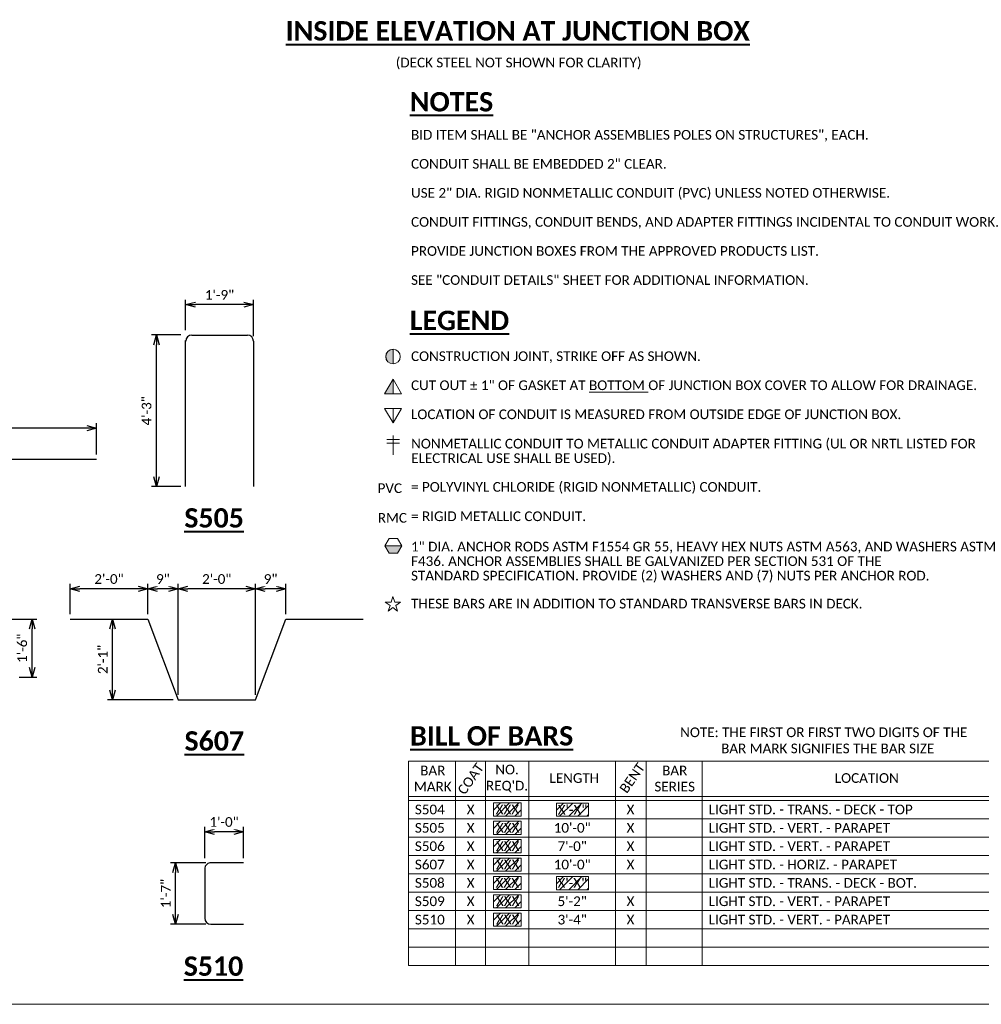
# Model space of a CAD drawing. Extents: x -1659 to 205, y -2369 to -1849.
# Tile 7 of 20: x -1261 to -1112, y -2368 to -2215. Entities that reach past the tile are written whole.
import ezdxf
from ezdxf import colors
from ezdxf.entities.mleader import LeaderData, LeaderLine
from ezdxf.enums import TextEntityAlignment as Align
from ezdxf.math import Vec2, Vec3

# ---------------------------------------------------------------- set-up
doc = ezdxf.new("R2010")
doc.units = 0
doc.header["$MEASUREMENT"] = 0
doc.layers.add('B_ANNO_DESIGN_NOTES', color=1, linetype='Continuous', lineweight=18, true_color=0xff0000)
for name, color, linetype, lineweight in [('B_ANNO_DIM', 7, 'Continuous', 18), ('B_ANNO_SYMB', 7, 'Continuous', 18), ('B_ANNO_TEXT', 7, 'Continuous', 18), ('B_ANNO_TEXT_TITLE', 7, 'Continuous', 40), ('B_REBAR', 5, 'Continuous', 25)]:
    doc.layers.add(name, color=color, linetype=linetype, lineweight=lineweight)
doc.layers.add('B_ANNO_NOPLOT', color=47, linetype='Continuous', lineweight=18, plot=False)
doc.styles.add('Annotative', font='calibri.ttf', dxfattribs={"height": 0.0625})
doc.styles.get("Standard").update_dxf_attribs({"font": 'calibri.ttf'})
doc.styles.add('Title', font='calibrib.ttf', dxfattribs={"height": 0.125})
doc.dimstyles.new('Annotative', dxfattribs={"dimscale": 0, "dimtxt": 0.0625, "dimasz": 0.0625, "dimexe": 0.03125, "dimexo": 0.03125, "dimgap": 0.03125, "dimtad": 1, "dimdec": 3, "dimzin": 3, "dimdsep": 46, "dimlunit": 4, "dimtxsty": 'Standard', "dimblk": 'OPEN30', "dimcen": 0.03125, "dimaunit": 1, "dimadec": 0, "dimazin": 3, "dimtfac": 0.75, "dimtdec": 3, "dimtofl": 0, "dimtmove": 0, "dimatfit": 3, "dimldrblk": 'OPEN30', "dimfxl": 1, "dimtfill": 1, "dimfrac": 1, "dimtolj": 1, "dimtzin": 0, "dimarcsym": 0})

# ---------------------------------------------------------------- blocks, each defined once
blk = doc.blocks.new('triangle half solid')
at = {"layer": 'B_ANNO_SYMB'}
blk.add_hatch(color=256, dxfattribs=at).paths.add_polyline_path([(-2.44, 0.38), (-2.44, -1.88), (-3.74, -1.88)])
at = {"layer": 'B_ANNO_SYMB', "flags": 128}
for points in [[(-3.74, -1.88), (-2.44, 0.38), (-1.14, -1.88), (-3.74, -1.88)], [(-2.44, 0.38), (-2.44, -1.88), (-3.74, -1.88), (-2.44, 0.38)]]:
    blk.add_lwpolyline(points, dxfattribs=at)
blk = doc.blocks.new('triangle upside down')
at = {"layer": 'B_ANNO_SYMB'}
blk.add_line((0, -1.13), (0, 1.12), dxfattribs=at)
at = {"layer": 'B_ANNO_SYMB', "flags": 128}
blk.add_lwpolyline([(1.3, 1.12), (0, -1.13), (-1.3, 1.12), (1.3, 1.12)], dxfattribs=at)
blk = doc.blocks.new('circle half solid')
at = {"layer": 'B_ANNO_SYMB'}
h = blk.add_hatch(color=256, dxfattribs=at)
edge = h.paths.add_edge_path()
edge.add_line((-2.44, 0.38), (-2.44, -1.88))
edge.add_arc((-2.44, -0.75), 1.12, 90, 270, ccw=False)
at = {"layer": 'B_ANNO_SYMB', "flags": 128}
blk.add_lwpolyline([(-2.44, 0.38), (-2.44, -1.88, -1), (-2.44, 0.38)], format="xyb", dxfattribs=at)
at = {"layer": 'B_ANNO_SYMB'}
blk.add_circle((-2.44, -0.75), 1.12, dxfattribs=at)
blk = doc.blocks.new('INS_SS56ELEC_BASE')
at = {"layer": 'B_ANNO_NOPLOT', "flags": 128}
blk.add_lwpolyline([(0, 0), (0, 252), (323.9277, 252), (323.9277, 238.8552), (378, 238.8552), (378, 40.4996), (316.5708, 40.4996), (316.5708, 0)], close=True, dxfattribs=at)
at = {"layer": 'B_ANNO_SYMB'}
for p, q in [((214.2437, 37.6949), (310.3168, 37.6949)), ((214.2437, 37.6949), (214.2437, 5.9957)), ((221.558, 37.6949), (221.558, 5.9957)), ((226.1833, 37.6949), (226.1833, 5.9957)), ((232.8889, 37.6949), (232.8889, 5.9957)), ((246.318, 37.6949), (246.318, 5.9957)), ((251.0511, 37.6949), (251.0511, 5.9957)), ((259.7498, 37.6949), (259.7498, 5.9957)), ((214.2437, 32.2085), (310.3168, 32.2085)), ((214.2437, 31.5989), (310.3168, 31.5989)), ((214.2437, 28.7541), (310.3168, 28.7541)), ((214.2437, 25.9093), (310.3168, 25.9093)), ((214.2437, 23.0645), (310.3168, 23.0645)), ((214.2437, 20.2197), (310.3168, 20.2197)), ((214.2437, 17.3749), (310.3168, 17.3749)), ((214.2437, 14.5301), (310.3168, 14.5301)), ((214.2437, 11.6853), (310.3168, 11.6853)), ((214.2437, 8.8405), (310.3168, 8.8405)), ((214.2437, 5.9957), (310.3168, 5.9957))]:
    blk.add_line(p, q, dxfattribs=at)
at = {"color": 7, "linetype": 'Continuous', "lineweight": 18}
for name, p in [('circle half solid', (214.3122, 101.1214)), ('triangle half solid', (214.3122, 96.4905)), ('triangle upside down', (211.872, 91.2255))]:
    blk.add_blockref(name, p, dxfattribs=at)
at = {"layer": 'B_ANNO_DIM', "style": 'Annotative'}
for tag, p in [('BAR1', (199.7292, 243.0173)), ('BAR2', (201.4129, 162.5233)), ('BAR3', (224.5166, 162.5745))]:
    blk.add_attdef(tag, p, '', height=1.5, dxfattribs=at)
at = {"layer": 'B_ANNO_TEXT', "char_height": 1.5, "style": 'Annotative'}
for s, insert, width, attachment_point in [('\\pxqc;(DECK STEEL NOT SHOWN FOR CLARITY)', (206.3402, 146.6893), 49.968363, 1), ('NOTE: THE FIRST OR FIRST TWO DIGITS OF THE\\P            BAR MARK SIGNIFIES THE BAR SIZE', (256.3403, 42.9035), 48.958795, 1), ('\\pxqc;BAR\\PMARK', (218.0239, 34.9793), 25.627271, 5), ("\\pxqc;NO.\\PREQ'D.", (229.5286, 34.9793), 25.627271, 5), ('\\pxqc;BAR\\PSERIES', (255.495, 34.9793), 25.627271, 5), ('LENGTH', (236.0924, 35.8152), 25.627271, 1), ('LOCATION', (280.2858, 35.8152), 25.627271, 1)]:
    blk.add_mtext(s, dxfattribs=dict(at, insert=insert, width=width, attachment_point=attachment_point))
at = {"layer": 'B_ANNO_TEXT', "char_height": 1.5, "attachment_point": 1, "line_spacing_factor": 0.9, "style": 'Annotative'}
for s, insert, width in [('BID ITEM SHALL BE "ANCHOR ASSEMBLIES POLES ON STRUCTURES", EACH.\\P\\PCONDUIT SHALL BE EMBEDDED 2" CLEAR.\\P\\PUSE 2" DIA. RIGID NONMETALLIC CONDUIT (PVC) UNLESS NOTED OTHERWISE.\\P\\PCONDUIT FITTINGS, CONDUIT BENDS, AND ADAPTER FITTINGS INCIDENTAL TO CONDUIT WORK.\\P\\PPROVIDE JUNCTION BOXES FROM THE APPROVED PRODUCTS LIST.\\P\\PSEE "CONDUIT DETAILS" SHEET FOR ADDITIONAL INFORMATION.\\P{\\A1;\\W0.90224;\\P }', (214.6563, 135.4946), 93.293373), ('CONSTRUCTION JOINT, STRIKE OFF AS SHOWN.\\P\\PCUT OUT %%P 1" OF GASKET AT {\\LBOTTOM} OF JUNCTION BOX COVER TO ALLOW FOR DRAINAGE.\\P\\PLOCATION OF CONDUIT IS MEASURED FROM OUTSIDE EDGE OF JUNCTION BOX.\\P\\P\\P\\P\\P= POLYVINYL CHLORIDE (RIGID NONMETALLIC) CONDUIT.', (214.6563, 101.1833), 90.888436), ('PVC', (209.4745, 80.7324), 93.293373)]:
    blk.add_mtext(s, dxfattribs=dict(at, insert=insert, width=width))
at = {"layer": 'B_ANNO_TEXT', "char_height": 1.5, "width": 25.627271, "attachment_point": 1, "rotation": 55, "style": 'Annotative'}
for s, insert in [('COAT', (221.7508, 33.2113)), ('BENT', (246.8403, 33.4288))]:
    blk.add_mtext(s, dxfattribs=dict(at, insert=insert))
at = {"layer": 'B_ANNO_TEXT', "style": 'Annotative'}
blk.add_attdef('BAR4', (229.4197, 168.6587), '', height=1.5, dxfattribs=at)
at = {"layer": 'B_ANNO_TEXT_TITLE', "char_height": 3, "attachment_point": 1, "style": 'Title'}
for s, insert, width in [('\\A1;\\pxqc;{\\LINSIDE ELEVATION AT JUNCTION BOX}', (193.9068, 152.3537), 74.558576), ('{\\LNOTES}', (214.472, 141.363), 20.809062), ('{\\LLEGEND}', (214.472, 107.4783), 20.809062), ('{\\LBILL OF BARS}', (214.509, 43.1014), 36.915502)]:
    blk.add_mtext(s, dxfattribs=dict(at, insert=insert, width=width))
blk = doc.blocks.new('S607')
at = {"layer": 'B_REBAR'}
for p, q in [((-22.687, 6.25), (-10.687, 6.25)), ((-10.687, 6.25), (-6, -6.25)), ((6, -6.25), (10.688, 6.25)), ((10.688, 6.25), (22.688, 6.25)), ((-6, -6.25), (6, -6.25))]:
    blk.add_line(p, q, dxfattribs=at)
blk = doc.blocks.new('S505')
at = {"layer": 'B_REBAR', "flags": 128}
for points in [[(-5.25, -6.75), (-5.25, 15.88)], [(-4.32, 16.75), (4.31, 16.75)], [(5.25, 15.81), (5.25, -6.75)]]:
    blk.add_lwpolyline(points, dxfattribs=at)
at = {"layer": 'B_REBAR'}
for centre, start, end in [((-4.31, 15.81), 90, 180), ((4.31, 15.81), 0, 90)]:
    blk.add_arc(centre, 0.938, start, end, dxfattribs=at)
blk = doc.blocks.new('S510')
at = {"layer": 'B_REBAR', "flags": 128}
for points in [[(0, 9.5), (-5.22, 9.5)], [(-6, 8.68), (-6, 0.94)], [(-5.06, 0), (0, 0)]]:
    blk.add_lwpolyline(points, dxfattribs=at)
at = {"layer": 'B_REBAR'}
for centre, start, end in [((-5.06, 8.56), 99.418, 172.6123), ((-5.06, 0.94), 180, 270)]:
    blk.add_arc(centre, 0.938, start, end, dxfattribs=at)
blk = doc.blocks.new('_Open30')
at = {"color": 0, "linetype": 'ByBlock', "lineweight": -2}
for p, q in [((-1, 0.27), (0, 0)), ((0, 0), (-1, -0.27)), ((0, 0), (-1, 0))]:
    blk.add_line(p, q, dxfattribs=at)
blk = doc.blocks.new('*D678')
at = {"layer": 'B_ANNO_DIM', "color": 0, "lineweight": -2, "transparency": 16777216}
for p, q in [((182.7, 22.67), (182.7, 27.48)), ((188.7, 22.67), (188.7, 27.48)), ((187.2, 26.73), (184.2, 26.73))]:
    blk.add_line(p, q, dxfattribs=at)
at = {"layer": 'Defpoints', "color": 0, "transparency": 16777216}
for p in [(182.7, 21.92), (188.7, 21.92)]:
    blk.add_point(p, dxfattribs=at)
at = {"layer": 'B_ANNO_DIM', "color": 0, "lineweight": -2, "transparency": 16777216, "xscale": 1.5, "yscale": 1.5, "zscale": 1.5, "rotation": 180}
blk.add_blockref('_Open30', (182.7, 26.73), dxfattribs=at)
at = {"layer": 'B_ANNO_DIM', "color": 0, "lineweight": -2, "transparency": 16777216, "xscale": 1.5, "yscale": 1.5, "zscale": 1.5}
blk.add_blockref('_Open30', (188.7, 26.73), dxfattribs=at)
at = {"layer": 'B_ANNO_DIM', "color": 0, "transparency": 16777216, "insert": (185.7, 28.25), "char_height": 1.5, "attachment_point": 5, "bg_fill": 3, "box_fill_scale": 1.25, "bg_fill_color": 256, "bg_fill_true_color": 13158600, "bg_fill_transparency": 0}
blk.add_mtext('\\A1;1\'-0"', dxfattribs=at)
at = {"layer": 'Defpoints', "color": 0, "transparency": 16777216}
blk.add_point((182.7, 26.73), dxfattribs=at)
blk = doc.blocks.new('*D673')
at = {"layer": 'B_ANNO_DIM', "color": 0, "lineweight": -2, "transparency": 16777216}
for p, q in [((182.89, 21.92), (177.42, 21.92)), ((178.17, 13.92), (178.17, 20.42)), ((182.89, 12.42), (177.42, 12.42))]:
    blk.add_line(p, q, dxfattribs=at)
at = {"layer": 'Defpoints', "color": 0, "transparency": 16777216}
for p in [(178.17, 21.92), (183.64, 21.92), (183.64, 12.42)]:
    blk.add_point(p, dxfattribs=at)
at = {"layer": 'B_ANNO_DIM', "color": 0, "lineweight": -2, "transparency": 16777216, "xscale": 1.5, "yscale": 1.5, "zscale": 1.5}
for p, rotation in [((178.17, 21.92), 90), ((178.17, 12.42), 270)]:
    blk.add_blockref('_Open30', p, dxfattribs=dict(at, rotation=rotation))
at = {"layer": 'B_ANNO_DIM', "color": 0, "transparency": 16777216, "insert": (176.66, 17.17), "char_height": 1.5, "attachment_point": 5, "rotation": 90, "bg_fill": 3, "box_fill_scale": 1.25, "bg_fill_color": 256, "bg_fill_true_color": 13158600, "bg_fill_transparency": 0}
blk.add_mtext('\\A1;1\'-7"', dxfattribs=at)
blk = doc.blocks.new('*D661')
at = {"layer": 'B_ANNO_DIM', "color": 0, "lineweight": -2, "transparency": 16777216}
for p, q in [((143.4, 59.68), (156.71, 59.68)), ((155.96, 52.18), (155.96, 58.18)), ((153.95, 50.68), (156.71, 50.68))]:
    blk.add_line(p, q, dxfattribs=at)
at = {"layer": 'Defpoints', "color": 0, "transparency": 16777216}
for p in [(142.65, 59.68), (155.96, 59.68), (153.2, 50.68)]:
    blk.add_point(p, dxfattribs=at)
at = {"layer": 'B_ANNO_DIM', "color": 0, "lineweight": -2, "transparency": 16777216, "xscale": 1.5, "yscale": 1.5, "zscale": 1.5}
for p, rotation in [((155.96, 59.68), 90), ((155.96, 50.68), 270)]:
    blk.add_blockref('_Open30', p, dxfattribs=dict(at, rotation=rotation))
at = {"layer": 'B_ANNO_DIM', "color": 0, "transparency": 16777216, "insert": (154.44, 55.18), "char_height": 1.5, "attachment_point": 5, "rotation": 90, "bg_fill": 3, "box_fill_scale": 1.25, "bg_fill_color": 256, "bg_fill_true_color": 13158600, "bg_fill_transparency": 0}
blk.add_mtext('\\A1;1\'-6"', dxfattribs=at)
blk = doc.blocks.new('*D656')
at = {"layer": 'B_ANNO_DIM', "color": 0, "lineweight": -2, "transparency": 16777216}
for p, q in [((179.75, 104.47), (179.75, 109.17)), ((188.75, 108.42), (181.25, 108.42)), ((190.25, 103.53), (190.25, 109.17))]:
    blk.add_line(p, q, dxfattribs=at)
at = {"layer": 'Defpoints', "color": 0, "transparency": 16777216}
for p in [(179.75, 108.42), (179.75, 103.72), (190.25, 102.78)]:
    blk.add_point(p, dxfattribs=at)
at = {"layer": 'B_ANNO_DIM', "color": 0, "lineweight": -2, "transparency": 16777216, "xscale": 1.5, "yscale": 1.5, "zscale": 1.5, "rotation": 180}
blk.add_blockref('_Open30', (179.75, 108.42), dxfattribs=at)
at = {"layer": 'B_ANNO_DIM', "color": 0, "lineweight": -2, "transparency": 16777216, "xscale": 1.5, "yscale": 1.5, "zscale": 1.5}
blk.add_blockref('_Open30', (190.25, 108.42), dxfattribs=at)
at = {"layer": 'B_ANNO_DIM', "color": 0, "transparency": 16777216, "insert": (185, 109.93), "char_height": 1.5, "attachment_point": 5, "bg_fill": 3, "box_fill_scale": 1.25, "bg_fill_color": 256, "bg_fill_true_color": 13158600, "bg_fill_transparency": 0}
blk.add_mtext('\\A1;1\'-9"', dxfattribs=at)
blk = doc.blocks.new('*D670')
at = {"layer": 'B_ANNO_DIM', "color": 0, "lineweight": -2, "transparency": 16777216}
for p, q in [((179, 103.72), (174.47, 103.72)), ((175.22, 81.72), (175.22, 102.22)), ((179, 80.22), (174.47, 80.22))]:
    blk.add_line(p, q, dxfattribs=at)
at = {"layer": 'Defpoints', "color": 0, "transparency": 16777216}
for p in [(175.22, 103.72), (179.75, 103.72), (179.75, 80.22)]:
    blk.add_point(p, dxfattribs=at)
at = {"layer": 'B_ANNO_DIM', "color": 0, "lineweight": -2, "transparency": 16777216, "xscale": 1.5, "yscale": 1.5, "zscale": 1.5}
for p, rotation in [((175.22, 103.72), 90), ((175.22, 80.22), 270)]:
    blk.add_blockref('_Open30', p, dxfattribs=dict(at, rotation=rotation))
at = {"layer": 'B_ANNO_DIM', "color": 0, "transparency": 16777216, "insert": (173.7, 91.97), "char_height": 1.5, "attachment_point": 5, "rotation": 90, "bg_fill": 3, "box_fill_scale": 1.25, "bg_fill_color": 256, "bg_fill_true_color": 13158600, "bg_fill_transparency": 0}
blk.add_mtext('\\A1;4\'-3"', dxfattribs=at)
blk = doc.blocks.new('*D659')
at = {"layer": 'B_ANNO_DIM', "color": 0, "lineweight": -2, "transparency": 16777216}
for p, q in [((168.42, 48.69), (168.42, 58.18)), ((177.82, 47.19), (167.67, 47.19))]:
    blk.add_line(p, q, dxfattribs=at)
at = {"layer": 'Defpoints', "color": 0, "transparency": 16777216}
for p in [(168.42, 59.68), (168.42, 59.68), (178.57, 47.19)]:
    blk.add_point(p, dxfattribs=at)
at = {"layer": 'B_ANNO_DIM', "color": 0, "lineweight": -2, "transparency": 16777216, "xscale": 1.5, "yscale": 1.5, "zscale": 1.5}
for p, rotation in [((168.42, 59.68), 90), ((168.42, 47.19), 270)]:
    blk.add_blockref('_Open30', p, dxfattribs=dict(at, rotation=rotation))
at = {"layer": 'B_ANNO_DIM', "color": 0, "transparency": 16777216, "insert": (166.91, 53.44), "char_height": 1.5, "attachment_point": 5, "rotation": 90, "bg_fill": 3, "box_fill_scale": 1.25, "bg_fill_color": 256, "bg_fill_true_color": 13158600, "bg_fill_transparency": 0}
blk.add_mtext('\\A1;2\'-1"', dxfattribs=at)
blk = doc.blocks.new('*D669')
at = {"layer": 'B_ANNO_DIM', "color": 0, "lineweight": -2, "transparency": 16777216}
for p, q in [((161.88, 60.44), (161.88, 65.14)), ((172.38, 64.39), (163.38, 64.39)), ((173.88, 60.44), (173.88, 65.14))]:
    blk.add_line(p, q, dxfattribs=at)
at = {"layer": 'Defpoints', "color": 0, "transparency": 16777216}
for p in [(161.88, 64.39), (161.88, 59.69), (173.88, 59.69)]:
    blk.add_point(p, dxfattribs=at)
at = {"layer": 'B_ANNO_DIM', "color": 0, "lineweight": -2, "transparency": 16777216, "xscale": 1.5, "yscale": 1.5, "zscale": 1.5, "rotation": 180}
blk.add_blockref('_Open30', (161.88, 64.39), dxfattribs=at)
at = {"layer": 'B_ANNO_DIM', "color": 0, "lineweight": -2, "transparency": 16777216, "xscale": 1.5, "yscale": 1.5, "zscale": 1.5}
blk.add_blockref('_Open30', (173.88, 64.39), dxfattribs=at)
at = {"layer": 'B_ANNO_DIM', "color": 0, "transparency": 16777216, "insert": (167.88, 65.9), "char_height": 1.5, "attachment_point": 5, "bg_fill": 3, "box_fill_scale": 1.25, "bg_fill_color": 256, "bg_fill_true_color": 13158600, "bg_fill_transparency": 0}
blk.add_mtext('\\A1;2\'-0"', dxfattribs=at)
blk = doc.blocks.new('*D651')
at = {"layer": 'B_ANNO_DIM', "color": 0, "lineweight": -2, "transparency": 16777216}
for p, q in [((177.07, 64.39), (175.38, 64.39)), ((178.57, 47.94), (178.57, 65.14))]:
    blk.add_line(p, q, dxfattribs=at)
at = {"layer": 'Defpoints', "color": 0, "transparency": 16777216}
for p in [(173.88, 64.39), (173.88, 64.39), (178.57, 47.19)]:
    blk.add_point(p, dxfattribs=at)
at = {"layer": 'B_ANNO_DIM', "color": 0, "lineweight": -2, "transparency": 16777216, "xscale": 1.5, "yscale": 1.5, "zscale": 1.5, "rotation": 180}
blk.add_blockref('_Open30', (173.88, 64.39), dxfattribs=at)
at = {"layer": 'B_ANNO_DIM', "color": 0, "lineweight": -2, "transparency": 16777216, "xscale": 1.5, "yscale": 1.5, "zscale": 1.5}
blk.add_blockref('_Open30', (178.57, 64.39), dxfattribs=at)
at = {"layer": 'B_ANNO_DIM', "color": 0, "transparency": 16777216, "insert": (176.23, 65.9), "char_height": 1.5, "attachment_point": 5, "bg_fill": 3, "box_fill_scale": 1.25, "bg_fill_color": 256, "bg_fill_true_color": 13158600, "bg_fill_transparency": 0}
blk.add_mtext('\\A1;9"', dxfattribs=at)
blk = doc.blocks.new('*D665')
at = {"layer": 'B_ANNO_DIM', "color": 0, "lineweight": -2, "transparency": 16777216}
for p, q in [((189.07, 64.39), (180.07, 64.39)), ((190.57, 47.94), (190.57, 65.14))]:
    blk.add_line(p, q, dxfattribs=at)
at = {"layer": 'Defpoints', "color": 0, "transparency": 16777216}
for p in [(178.57, 64.39), (178.57, 64.39), (190.57, 47.19)]:
    blk.add_point(p, dxfattribs=at)
at = {"layer": 'B_ANNO_DIM', "color": 0, "lineweight": -2, "transparency": 16777216, "xscale": 1.5, "yscale": 1.5, "zscale": 1.5, "rotation": 180}
blk.add_blockref('_Open30', (178.57, 64.39), dxfattribs=at)
at = {"layer": 'B_ANNO_DIM', "color": 0, "lineweight": -2, "transparency": 16777216, "xscale": 1.5, "yscale": 1.5, "zscale": 1.5}
blk.add_blockref('_Open30', (190.57, 64.39), dxfattribs=at)
at = {"layer": 'B_ANNO_DIM', "color": 0, "transparency": 16777216, "insert": (184.57, 65.9), "char_height": 1.5, "attachment_point": 5, "bg_fill": 3, "box_fill_scale": 1.25, "bg_fill_color": 256, "bg_fill_true_color": 13158600, "bg_fill_transparency": 0}
blk.add_mtext('\\A1;2\'-0"', dxfattribs=at)
blk = doc.blocks.new('*D679')
at = {"layer": 'B_ANNO_DIM', "color": 0, "lineweight": -2, "transparency": 16777216}
for p, q in [((193.76, 64.39), (192.07, 64.39)), ((195.26, 60.44), (195.26, 65.14))]:
    blk.add_line(p, q, dxfattribs=at)
at = {"layer": 'Defpoints', "color": 0, "transparency": 16777216}
for p in [(190.57, 64.39), (190.57, 64.39), (195.26, 59.69)]:
    blk.add_point(p, dxfattribs=at)
at = {"layer": 'B_ANNO_DIM', "color": 0, "lineweight": -2, "transparency": 16777216, "xscale": 1.5, "yscale": 1.5, "zscale": 1.5, "rotation": 180}
blk.add_blockref('_Open30', (190.57, 64.39), dxfattribs=at)
at = {"layer": 'B_ANNO_DIM', "color": 0, "lineweight": -2, "transparency": 16777216, "xscale": 1.5, "yscale": 1.5, "zscale": 1.5}
blk.add_blockref('_Open30', (195.26, 64.39), dxfattribs=at)
at = {"layer": 'B_ANNO_DIM', "color": 0, "transparency": 16777216, "insert": (192.91, 65.9), "char_height": 1.5, "attachment_point": 5, "bg_fill": 3, "box_fill_scale": 1.25, "bg_fill_color": 256, "bg_fill_true_color": 13158600, "bg_fill_transparency": 0}
blk.add_mtext('\\A1;9"', dxfattribs=at)
blk = doc.blocks.new('oct half solid')
at = {"layer": 'B_ANNO_SYMB'}
blk.add_hatch(color=256, dxfattribs=at).paths.add_polyline_path([(-3.74, -0.75), (-1.14, -0.75), (-1.79, -1.88), (-3.09, -1.88)])
at = {"layer": 'B_ANNO_SYMB', "flags": 128}
for points in [[(-3.09, -1.88), (-1.79, -1.88), (-1.14, -0.75), (-1.79, 0.38), (-3.09, 0.38), (-3.74, -0.75), (-3.09, -1.88)], [(-3.74, -0.75), (-1.14, -0.75), (-1.79, -1.88), (-3.09, -1.88), (-3.74, -0.75)]]:
    blk.add_lwpolyline(points, dxfattribs=at)
blk = doc.blocks.new('*U771')
at = {"layer": 'B_ANNO_NOPLOT', "flags": 128}
blk.add_lwpolyline([(0, 0), (0, 252), (323.92766, 252), (323.92766, 238.85516), (378, 238.85516), (378, 40.49961), (316.57075, 40.49961), (316.57075, 0)], close=True, dxfattribs=at)
at = {"color": 7, "linetype": 'Continuous', "lineweight": 18}
blk.add_blockref('oct half solid', (214.34719, 71.78026), dxfattribs=at)
at = {"layer": 'B_ANNO_TEXT', "insert": (214.65567, 71.67824), "char_height": 1.5, "width": 90.8884358, "attachment_point": 1, "line_spacing_factor": 0.9, "style": 'Annotative'}
blk.add_mtext('1" DIA. ANCHOR RODS ASTM F1554 GR 55, HEAVY HEX NUTS ASTM A563, AND WASHERS ASTM F436. ANCHOR ASSEMBLIES SHALL BE GALVANIZED PER SECTION 531 OF THE\\PSTANDARD SPECIFICATION. PROVIDE (2) WASHERS AND (7) NUTS PER ANCHOR ROD.', dxfattribs=at)
at = {"layer": 'B_ANNO_TEXT', "style": 'Annotative'}
blk.add_attdef('AR1', (332.52293, 49.72689), '', height=1.5, dxfattribs=at)
blk = doc.blocks.new('S504')
at = {"layer": 'B_REBAR'}
blk.add_line((-20.16, -0.75), (-18.91, -0.75), dxfattribs=at)
at = {"layer": 'B_REBAR', "flags": 128}
blk.add_lwpolyline([(-20.16, 0.75), (27.99, 0.75)], dxfattribs=at)
at = {"layer": 'B_REBAR'}
blk.add_arc((-20.16, 0), 0.75, 90, 270, dxfattribs=at)
blk = doc.blocks.new('star')
at = {"layer": 'B_ANNO_SYMB', "flags": 128}
blk.add_lwpolyline([(-2.44, 0.38), (-2.72, -0.48), (-3.62, -0.48), (-2.89, -1.02), (-3.17, -1.88), (-2.44, -1.34), (-1.71, -1.88), (-1.99, -1.02), (-1.26, -0.48), (-2.16, -0.48), (-2.44, 0.38)], dxfattribs=at)
blk = doc.blocks.new('*D534')
at = {"layer": 'B_ANNO_DIM', "color": 0, "lineweight": -2, "transparency": 16777216}
for p, q in [((117.06, 84.47), (117.06, 90.04)), ((165.96, 85.22), (165.96, 90.04)), ((164.46, 89.29), (118.56, 89.29))]:
    blk.add_line(p, q, dxfattribs=at)
at = {"layer": 'Defpoints', "color": 0, "transparency": 16777216}
for p in [(117.06, 89.29), (165.96, 84.47), (117.06, 83.72)]:
    blk.add_point(p, dxfattribs=at)
at = {"layer": 'B_ANNO_DIM', "color": 0, "lineweight": -2, "transparency": 16777216, "xscale": 1.5, "yscale": 1.5, "zscale": 1.5, "rotation": 180}
blk.add_blockref('_Open30', (117.06, 89.29), dxfattribs=at)
at = {"layer": 'B_ANNO_DIM', "color": 0, "lineweight": -2, "transparency": 16777216, "xscale": 1.5, "yscale": 1.5, "zscale": 1.5}
blk.add_blockref('_Open30', (165.96, 89.29), dxfattribs=at)
blk = doc.blocks.new('cross')
at = {"layer": 'B_ANNO_SYMB'}
for p, q in [((-0.99, 0.89), (0.99, 0.89)), ((-0.99, 0.3), (0.99, 0.3)), ((0, 1.48), (0, -1.48))]:
    blk.add_line(p, q, dxfattribs=at)
blk = doc.blocks.new('*U650')
at = {"layer": 'B_ANNO_DESIGN_NOTES'}
h = blk.add_hatch(dxfattribs=at)
h.set_pattern_fill('ANSI31', color=256, scale=8)
h.set_pattern_definition([(45, (-353771.7666, 5116759.5282), (-0.70710678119, 0.70710678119), [])])
h.paths.add_polyline_path([(231.69042, 28.36234), (227.41369, 28.36234), (227.41369, 26.32724), (231.69042, 26.32724)])
h = blk.add_hatch(dxfattribs=at)
h.set_pattern_fill('ANSI31', color=256, scale=8)
h.set_pattern_definition([(45, (-353771.7666, 5116756.6834), (-0.70710678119, 0.70710678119), [])])
h.paths.add_polyline_path([(231.69042, 25.51754), (227.41369, 25.51754), (227.41369, 23.48244), (231.69042, 23.48244)])
h = blk.add_hatch(dxfattribs=at)
h.set_pattern_fill('ANSI31', color=256, scale=8)
h.set_pattern_definition([(45, (-353771.7666, 5116753.8386), (-0.70710678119, 0.70710678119), [])])
h.paths.add_polyline_path([(231.69042, 22.67274), (227.41369, 22.67274), (227.41369, 20.63764), (231.69042, 20.63764)])
h = blk.add_hatch(dxfattribs=at)
h.set_pattern_fill('ANSI31', color=256, scale=8)
h.set_pattern_definition([(45, (-353771.7666, 5116748.149), (-0.70710678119, 0.70710678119), [])])
h.paths.add_polyline_path([(231.69042, 16.98314), (227.41369, 16.98314), (227.41369, 14.94804), (231.69042, 14.94804)])
h = blk.add_hatch(dxfattribs=at)
h.set_pattern_fill('ANSI31', color=256, scale=8)
h.set_pattern_definition([(45, (-353771.7666, 5116745.3042), (-0.70710678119, 0.70710678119), [])])
h.paths.add_polyline_path([(231.69042, 14.13834), (227.41369, 14.13834), (227.41369, 12.10324), (231.69042, 12.10324)])
for points in [[(227.41369, 26.32724), (231.69042, 26.32724), (231.69042, 28.36234), (227.41369, 28.36234)], [(227.41369, 23.48244), (231.69042, 23.48244), (231.69042, 25.51754), (227.41369, 25.51754)], [(227.41369, 20.63764), (231.69042, 20.63764), (231.69042, 22.67274), (227.41369, 22.67274)], [(227.41369, 14.94804), (231.69042, 14.94804), (231.69042, 16.98314), (227.41369, 16.98314)], [(227.41369, 12.10324), (231.69042, 12.10324), (231.69042, 14.13834), (227.41369, 14.13834)]]:
    blk.add_lwpolyline(points, close=True, dxfattribs=at)
at = {"layer": 'B_ANNO_NOPLOT', "flags": 128}
blk.add_lwpolyline([(0, 0), (0, 252), (323.92766, 252), (323.92766, 238.85516), (378, 238.85516), (378, 40.49961), (316.57075, 40.49961), (316.57075, 0)], close=True, dxfattribs=at)
at = {"color": 7, "linetype": 'Continuous', "lineweight": 18}
for name, p in [('S505', (185.00158, 86.96895)), ('S607', (184.57141, 53.43747))]:
    blk.add_blockref(name, p, dxfattribs=at)
blk.add_blockref('S510', (188.6981, 12.41658))
at = {"layer": 'B_ANNO_DIM', "style": 'Annotative'}
for tag, p in [('BAR13', (350.74001, 209.55344)), ('BAR7', (76.98039, 199.62533)), ('BAR8', (76.9892, 192.95794)), ('BAR11', (77.00348, 166.67484)), ('BAR12', (76.97079, 161.32256)), ('BAR9', (77.07092, 141.25155)), ('BAR10', (77.03472, 137.23523)), ('BAR14', (73.9584, 92.76321))]:
    blk.add_attdef(tag, p, '', height=1.5, dxfattribs=at)
at = {"layer": 'B_ANNO_TEXT', "char_height": 1.5, "attachment_point": 1, "style": 'Annotative'}
for s, insert, width in [('\\pxqc;X', (211.07559, 30.94376), 25.6272708), ('\\pxql;S505', (215.25109, 28.09896), 25.6272708), ('\\pxqc;X', (211.07559, 28.09896), 25.6272708), ('\\pxqc;10\'-0"', (226.80598, 28.09896), 25.6272708), ('\\pxqc;X', (235.83553, 28.09896), 25.6272708), ('LIGHT STD. - VERT. - PARAPET', (260.75727, 28.09896), 34.5205402), ('\\pxql;S506', (215.25109, 25.25416), 25.6272708), ('\\pxqc;X', (211.07559, 25.25416), 25.6272708), ('\\pxqc;7\'-0"', (226.80598, 25.25416), 25.6272708), ('\\pxqc;X', (235.83553, 25.25416), 25.6272708), ('LIGHT STD. - VERT. - PARAPET', (260.75727, 25.25416), 34.5205402), ('\\pxql;S607', (215.25109, 22.40936), 25.6272708), ('\\pxqc;X', (211.07559, 22.40936), 25.6272708), ('\\pxqc;10\'-0"', (226.80598, 22.40936), 25.6272708), ('\\pxqc;X', (235.83553, 22.40936), 25.6272708), ('LIGHT STD. - HORIZ. - PARAPET', (260.75727, 22.40936), 34.5205402), ('\\pxql;S508', (215.25109, 19.56456), 25.6272708), ('\\pxqc;5\'-2"', (226.80598, 16.71976), 25.6272708), ('\\pxql;S509', (215.25109, 16.71976), 25.6272708), ('\\pxqc;X', (211.07559, 16.71976), 25.6272708), ('\\pxqc;X', (235.83553, 16.71976), 25.6272708), ('LIGHT STD. - VERT. - PARAPET', (260.75727, 16.71976), 34.5205402), ('\\pxql;S510', (215.25109, 13.87496), 25.6272708), ('\\pxqc;X', (211.07559, 13.87496), 25.6272708), ('\\pxqc;3\'-4"', (226.80598, 13.87496), 25.6272708), ('\\pxqc;X', (235.83553, 13.87496), 25.6272708), ('LIGHT STD. - VERT. - PARAPET', (260.75727, 13.87496), 34.5205402)]:
    blk.add_mtext(s, dxfattribs=dict(at, insert=insert, width=width))
at = {"layer": 'B_ANNO_TEXT', "style": 'Annotative'}
for tag, p in [('#BR1', (229.62571, 26.61883)), ('#BR2', (229.62571, 23.77403)), ('#BR3', (229.62571, 20.92923)), ('#BR4', (229.62571, 15.23963)), ('#BR5', (229.62571, 12.39483))]:
    blk.add_attdef(tag, text='', height=1.5, dxfattribs=at).set_placement(p, align=Align.CENTER)
at = {"layer": 'B_ANNO_TEXT_TITLE', "char_height": 3, "width": 20.8090617, "attachment_point": 1, "style": 'Title'}
for s, insert in [('{\\LS505}', (179.5439, 76.87422)), ('{\\LS607}', (179.57719, 42.30974)), ('{\\LS510}', (179.45327, 7.41866))]:
    blk.add_mtext(s, dxfattribs=dict(at, insert=insert))
at = {"layer": 'B_ANNO_DIM'}
for base, p1, p2, picture, middle in [((179.75158, 108.41578), (190.25412, 102.7816), (179.75158, 103.71795), '*D656', (185.00285, 109.93424)), ((182.6981, 26.73392), (188.6981, 21.91658), (182.6981, 21.91658), '*D678', (185.6981, 28.25238))]:
    dim = blk.add_linear_dim(base=base, p1=p1, p2=p2, dimstyle='Annotative', override={"dimlfac": 2}, dxfattribs=at)
    dim.commit()
    dim.dimension.update_dxf_attribs({"geometry": picture, "text_midpoint": middle})
for base, p1, p2, picture, middle in [((155.95704, 59.68331), (153.20486, 50.68331), (142.65323, 59.68331), '*D661', (154.43915, 55.18331)), ((168.41737, 59.68497), (178.57141, 47.18747), (168.41737, 59.68497), '*D659', (166.90987, 53.43622))]:
    dim = blk.add_linear_dim(base=base, p1=p1, p2=p2, angle=90, dimstyle='Annotative', override={"dimlfac": 2}, dxfattribs=at)
    dim.commit()
    dim.dimension.update_dxf_attribs({"geometry": picture, "text_midpoint": middle})
dim = blk.add_linear_dim(base=(175.21599, 103.7194), p1=(179.75158, 80.21795), p2=(179.7495, 103.7194), angle=90, text='4\'-3"', dimstyle='Annotative', override={"dimlfac": 2}, dxfattribs=at)
dim.commit()
dim.dimension.update_dxf_attribs({"geometry": '*D670', "text_midpoint": (173.69753, 91.96867)})
dim = blk.add_linear_dim(base=(161.88441, 64.3853), p1=(173.88441, 59.68747), p2=(161.88441, 59.68747), dimstyle='Annotative', override={"dimlfac": 2}, dxfattribs=at)
dim.commit()
dim.dimension.update_dxf_attribs({"geometry": '*D669', "text_midpoint": (167.88441, 65.90377)})
dim = blk.add_linear_dim(base=(178.16907, 21.91658), p1=(183.6361, 12.41658), p2=(183.6361, 21.91658), angle=90, dimstyle='Annotative', override={"dimlfac": 2}, dxfattribs=at)
dim.commit()
dim.dimension.update_dxf_attribs({"geometry": '*D673', "text_midpoint": (176.66387, 17.16658)})
dim = blk.add_linear_dim(base=(173.88441, 64.3853), p1=(178.57141, 47.18747), p2=(173.88441, 64.3853), text='9"', dimstyle='Annotative', override={"dimlfac": 2}, dxfattribs=at)
dim.commit()
dim.dimension.update_dxf_attribs({"geometry": '*D651', "text_midpoint": (176.22791, 64.3853), "dimtype": 160})
dim = blk.add_linear_dim(base=(178.57141, 64.3853), p1=(190.57141, 47.18747), p2=(178.57141, 64.3853), dimstyle='Annotative', override={"dimlfac": 2}, dxfattribs=at)
dim.commit()
dim.dimension.update_dxf_attribs({"geometry": '*D665', "text_midpoint": (184.57141, 65.90377)})
dim = blk.add_linear_dim(base=(190.57141, 64.3853), p1=(195.25941, 59.68747), p2=(190.57141, 64.3853), text='9"', dimstyle='Annotative', override={"dimlfac": 2}, dxfattribs=at)
dim.commit()
dim.dimension.update_dxf_attribs({"geometry": '*D679', "text_midpoint": (192.91491, 64.3853), "dimtype": 160})
blk = doc.blocks.new('*U533')
at = {"layer": 'B_ANNO_DESIGN_NOTES'}
h = blk.add_hatch(dxfattribs=at)
h.set_pattern_fill('ANSI31', color=256, scale=8)
h.set_pattern_definition([(45, (-353771.7666, 5116762.373), (-0.70710678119, 0.70710678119), [])])
h.paths.add_polyline_path([(231.69042, 31.20714), (227.41369, 31.20714), (227.41369, 29.17204), (231.69042, 29.17204)])
h = blk.add_hatch(dxfattribs=at)
h.set_pattern_fill('ANSI31', color=256, scale=8)
h.set_pattern_definition([(45, (-353761.9992, 5116762.3397), (-0.70710678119, 0.70710678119), [])])
h.paths.add_polyline_path([(242.16143, 31.1739), (237.18107, 31.1739), (237.18107, 29.13879), (242.16143, 29.13879)])
h = blk.add_hatch(dxfattribs=at)
h.set_pattern_fill('ANSI31', color=256, scale=8)
h.set_pattern_definition([(45, (-353771.7666, 5116750.9938), (-0.70710678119, 0.70710678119), [])])
h.paths.add_polyline_path([(231.69042, 19.82794), (227.41369, 19.82794), (227.41369, 17.79284), (231.69042, 17.79284)])
h = blk.add_hatch(dxfattribs=at)
h.set_pattern_fill('ANSI31', color=256, scale=8)
h.set_pattern_definition([(45, (-353761.9992, 5116750.9605), (-0.70710678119, 0.70710678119), [])])
h.paths.add_polyline_path([(242.16143, 19.7947), (237.18107, 19.7947), (237.18107, 17.7596), (242.16143, 17.7596)])
for points in [[(227.41369, 29.17204), (231.69042, 29.17204), (231.69042, 31.20714), (227.41369, 31.20714)], [(237.18107, 29.13879), (242.16143, 29.13879), (242.16143, 31.1739), (237.18107, 31.1739)], [(227.41369, 17.79284), (231.69042, 17.79284), (231.69042, 19.82794), (227.41369, 19.82794)], [(237.18107, 17.7596), (242.16143, 17.7596), (242.16143, 19.7947), (237.18107, 19.7947)]]:
    blk.add_lwpolyline(points, close=True, dxfattribs=at)
at = {"layer": 'B_ANNO_NOPLOT', "flags": 128}
blk.add_lwpolyline([(0, 0), (0, 252), (323.92766, 252), (323.92766, 238.85516), (378, 238.85516), (378, 40.49961), (316.57075, 40.49961), (316.57075, 0)], close=True, dxfattribs=at)
at = {"color": 94, "linetype": 'Continuous', "lineweight": 18}
blk.add_blockref('S504', (137.96919, 83.72439), dxfattribs=at)
at = {"color": 7, "linetype": 'Continuous', "lineweight": 18}
blk.add_blockref('star', (214.29531, 62.81643), dxfattribs=at)
at = {"layer": 'B_ANNO_DIM', "style": 'Annotative'}
blk.add_attdef('DIM4', text='', height=1.5, dxfattribs=at).set_placement((141.46827, 90.05015), align=Align.CENTER)
blk.add_attdef('DIM1', text='', height=1.5, rotation=90, dxfattribs=at).set_placement((8.21318, 33.49111), align=Align.CENTER)
blk.add_attdef('BAR15', (44.35556, 14.49408), '', height=1.5, dxfattribs=at)
at = {"layer": 'B_ANNO_TEXT', "insert": (214.65322, 62.83697), "char_height": 1.5, "width": 90.8884358, "attachment_point": 1, "line_spacing_factor": 0.9, "style": 'Annotative'}
blk.add_mtext('THESE BARS ARE IN ADDITION TO STANDARD TRANSVERSE BARS IN DECK.', dxfattribs=at)
at = {"layer": 'B_ANNO_TEXT', "char_height": 1.5, "attachment_point": 1, "style": 'Annotative'}
for s, insert, width in [('\\pxql;S504', (215.25109, 30.94376), 25.6272708), ('\\pxqc;X', (235.83553, 30.94376), 25.6272708), ('LIGHT STD. - TRANS. - DECK - TOP', (260.75727, 30.94376), 34.5205402), ('\\pxqc;X', (211.07559, 19.56456), 25.6272708), ('LIGHT STD. - TRANS. - DECK - BOT.', (260.75727, 19.56456), 34.5205402)]:
    blk.add_mtext(s, dxfattribs=dict(at, insert=insert, width=width))
at = {"layer": 'B_ANNO_TEXT', "style": 'Annotative'}
for tag, p in [('#BR6', (229.57934, 29.44989)), ('BL1', (239.6809, 29.39551)), ('#BR7', (229.56319, 18.08357)), ('BL2', (239.64064, 18.05033))]:
    blk.add_attdef(tag, text='', height=1.5, dxfattribs=at).set_placement(p, align=Align.CENTER)
at = {"layer": 'B_ANNO_DIM'}
dim = blk.add_linear_dim(base=(117.0638, 89.29172), p1=(165.95719, 84.47439), p2=(117.0638, 83.72461), text=' ', dimstyle='Annotative', override={"dimlfac": 2}, dxfattribs=at)
dim.commit()
dim.dimension.update_dxf_attribs({"geometry": '*D534', "text_midpoint": (141.5105, 89.29172)})
blk = doc.blocks.new('*U80')
at = {"layer": 'B_ANNO_NOPLOT', "flags": 128}
blk.add_lwpolyline([(0, 0), (0, 252), (323.9277, 252), (323.9277, 238.8552), (378, 238.8552), (378, 40.4996), (316.5708, 40.4996), (316.5708, 0)], close=True, dxfattribs=at)
at = {"color": 7, "linetype": 'Continuous', "lineweight": 18}
blk.add_blockref('cross', (211.8798, 86.6496), dxfattribs=at)
at = {"layer": 'B_ANNO_TEXT', "char_height": 1.5, "attachment_point": 1, "line_spacing_factor": 0.9, "style": 'Annotative'}
for s, insert, width in [('NONMETALLIC CONDUIT TO METALLIC CONDUIT ADAPTER FITTING (UL OR NRTL LISTED FOR ELECTRICAL USE SHALL BE USED).\\P\\P\\P\\P= RIGID METALLIC CONDUIT.', (214.6707, 87.6322), 90.888436), ('RMC', (209.5094, 76.1377), 93.293373)]:
    blk.add_mtext(s, dxfattribs=dict(at, insert=insert, width=width))
at = {"layer": 'B_ANNO_DIM'}
ml = blk.add_multileader_mtext('Standard', dxfattribs=at)
ml.set_content('DEFLECTION/EXPANSION\\PFITTING AS SHOWN ON\\P"CONDUIT DETAILS" SHEET', color=256)
ml.set_leader_properties()
ml.set_arrow_properties(name='OPEN30')
ml.build(insert=Vec2(0, 0))
ml.multileader.update_dxf_attribs({"text_right_attachment_type": 3, "dogleg_length": 0.0625, "arrow_head_size": 1.5, "scale": 24})
ctx = ml.context
ctx.base_point, ctx.scale, ctx.char_height, ctx.arrow_head_size, ctx.landing_gap_size, ctx.plane_origin = Vec3(291.1997, 163.2126), 24, 1.5, 1.5, 0.75, Vec3(287.1814, 192.3621)
ctx.right_attachment = 3
notes = []
notes.append((ctx, [(0, (1, 1, 0), (289.6997, 163.2126), (1, 0), 1.5, [(0, [(289.353, 163.2126), (288.5785, 182.6256), (289.353, 163.2126), (288.2493, 190.8756), (289.353, 163.2126)], 0, [])])]))
ctx.mtext.insert, ctx.mtext.flow_direction = Vec3(291.9497, 163.9736), 5
for ctx, leaders in notes:
    for number, flags, end, landing, length, lines in leaders:
        leader = LeaderData()
        leader.index, (leader.has_last_leader_line, leader.has_dogleg_vector, leader.attachment_direction) = number, flags
        leader.last_leader_point, leader.dogleg_vector, leader.dogleg_length = Vec3(end), Vec3(landing), length
        for number, points, colour, breaks in lines:
            line = LeaderLine()
            line.index, line.vertices, line.color, line.breaks = number, Vec3.list(points), colors.encode_raw_color(colour), breaks
            leader.lines.append(line)
        ctx.leaders.append(leader)

msp = doc.modelspace()

# ---------------------------------------------------------------- block references
msp.add_blockref('INS_SS56ELEC_BASE', (-1415, -2367.75))

# ---------------------------------------------------------------- next in the draw order: block references
ref = msp.add_blockref('*U650', (-1415, -2367.75))
ref.add_attrib('#BR1', 'XXX', dxfattribs={"layer": 'B_ANNO_TEXT', "height": 1.5, "style": 'Annotative'}).set_placement((-1185.37, -2341.13), align=Align.CENTER)
ref.add_attrib('#BR2', 'XXX', dxfattribs={"layer": 'B_ANNO_TEXT', "height": 1.5, "style": 'Annotative'}).set_placement((-1185.37, -2343.98), align=Align.CENTER)
ref.add_attrib('#BR3', 'XXX', dxfattribs={"layer": 'B_ANNO_TEXT', "height": 1.5, "style": 'Annotative'}).set_placement((-1185.37, -2346.82), align=Align.CENTER)
ref.add_attrib('#BR4', 'XXX', dxfattribs={"layer": 'B_ANNO_TEXT', "height": 1.5, "style": 'Annotative'}).set_placement((-1185.37, -2352.51), align=Align.CENTER)
ref.add_attrib('#BR5', 'XXX', dxfattribs={"layer": 'B_ANNO_TEXT', "height": 1.5, "style": 'Annotative'}).set_placement((-1185.37, -2355.35), align=Align.CENTER)

# ---------------------------------------------------------------- next in the draw order: block references
msp.add_blockref('*U771', (-1415, -2367.75))

# ---------------------------------------------------------------- next in the draw order: block references
ref = msp.add_blockref('*U533', (-1415, -2367.75))
ref.add_attrib('#BR6', 'XXX', dxfattribs={"layer": 'B_ANNO_TEXT', "height": 1.5, "style": 'Annotative'}).set_placement((-1185.42, -2338.3), align=Align.CENTER)
ref.add_attrib('BL1', 'X\'-X"', dxfattribs={"layer": 'B_ANNO_TEXT', "height": 1.5, "style": 'Annotative'}).set_placement((-1175.32, -2338.35), align=Align.CENTER)
ref.add_attrib('#BR7', 'XXX', dxfattribs={"layer": 'B_ANNO_TEXT', "height": 1.5, "style": 'Annotative'}).set_placement((-1185.43, -2349.67), align=Align.CENTER)
ref.add_attrib('BL2', 'X\'-X"', dxfattribs={"layer": 'B_ANNO_TEXT', "height": 1.5, "style": 'Annotative'}).set_placement((-1175.36, -2349.7), align=Align.CENTER)

# ---------------------------------------------------------------- next in the draw order: block references
msp.add_blockref('*U80', (-1415, -2367.75))

doc.saveas('drawing.dxf')
